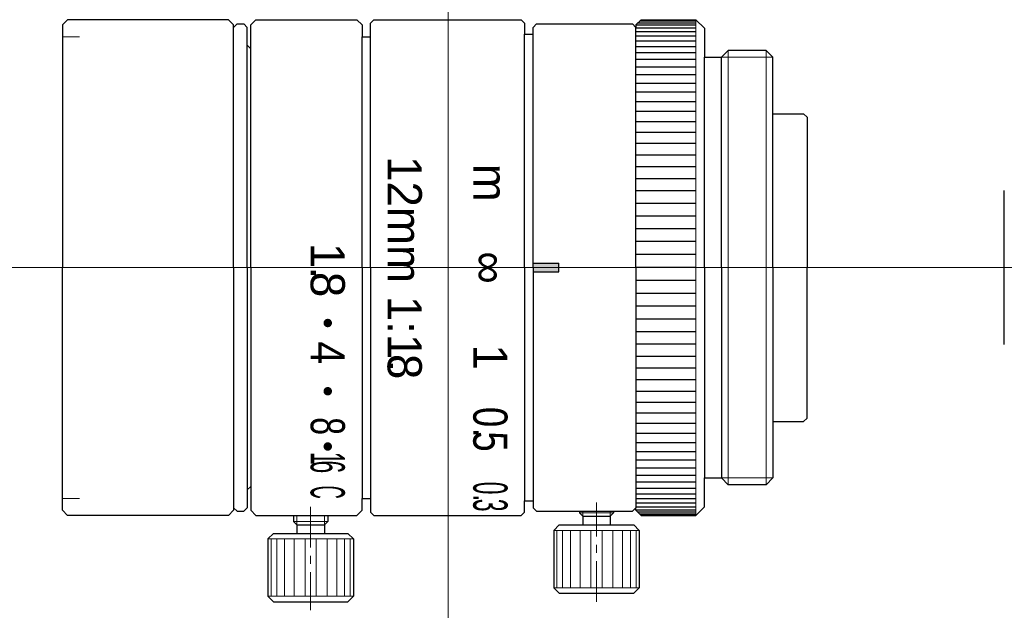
# Model space of a CAD drawing. Header units: millimetres. Extents: x 25 to 82.5, y 30 to 64.5.
import ezdxf
from ezdxf.enums import TextEntityAlignment as Align

# ---------------------------------------------------------------- set-up
doc = ezdxf.new("R2010")
doc.units = ezdxf.units.MM
doc.header["$LTSCALE"] = 0.25
doc.linetypes.add('CENTER', pattern=[50.8, 31.75, -6.35, 6.35, -6.35])
doc.layers.add('00_補助線', color=252, linetype='Continuous', lineweight=0, plot=False)
for name, color, linetype, lineweight in [('01_中心線', 1, 'CENTER', 20), ('03_寸法・文字', 50, 'Continuous', 20), ('iris＆image_circle', 7, 'Continuous', 30), ('画層1', 7, 'Continuous', 30)]:
    doc.layers.add(name, color=color, linetype=linetype, lineweight=lineweight)
doc.styles.add('VS Standard', font='txt', dxfattribs={"height": 3})

msp = doc.modelspace()

# ---------------------------------------------------------------- hatches: boundary and pattern name
at = {"layer": '03_寸法・文字'}
h = msp.add_hatch(color=256, dxfattribs=at)
h.dxf.hatch_style = 1
h.paths.add_polyline_path([(42.974, 47.006, 1), (42.974, 46.506, 1)])
h = msp.add_hatch(color=256, dxfattribs=at)
h.dxf.hatch_style = 1
h.paths.add_polyline_path([(42.974, 43.017, 1), (42.974, 42.517, 1)])
h = msp.add_hatch(color=256, dxfattribs=at)
h.dxf.hatch_style = 1
h.paths.add_polyline_path([(42.974, 39.783, 1), (42.974, 39.283, 1)])
at = {"layer": '画層1'}
h = msp.add_hatch(color=256, dxfattribs=at)
h.dxf.hatch_style = 1
h.paths.add_polyline_path([(56.475, 50.25), (54.975, 50.25), (54.975, 50), (56.475, 50)])
h.paths.add_polyline_path([(56.475, 50), (54.975, 50), (54.975, 49.75), (56.475, 49.75)])

# ---------------------------------------------------------------- linework, layer by layer
at = {"layer": '00_補助線', "lineweight": 20}
for p, q in [((28.474, 63.5), (27.474, 63.5)), ((28.474, 36.5), (27.474, 36.5))]:
    msp.add_line(p, q, dxfattribs=at)
at = {"layer": '00_補助線'}
for direction in [(0, 1), (1, 0)]:
    msp.add_xline((50, 50), direction, dxfattribs=at)
at = {"layer": '01_中心線'}
for p, q in [((41.478, 50), (24.974, 50)), ((45.962, 50), (44.447, 50)), ((51.21, 50), (48.947, 50)), ((82.501, 50), (54.474, 50))]:
    msp.add_line(p, q, dxfattribs=at)
at = {"layer": '01_中心線', "ltscale": 0.3}
for p, q in [((58.675, 30.45), (58.675, 36.25)), ((41.974, 36), (41.974, 29.95))]:
    msp.add_line(p, q, dxfattribs=at)
at = {"layer": 'iris＆image_circle'}
msp.add_line((82.501, 45.5), (82.501, 54.5), dxfattribs=at)
at = {"layer": '画層1'}
for p, q in [((27.474, 64.2), (27.774, 64.5)), ((37.174, 64.5), (27.774, 64.5)), ((37.174, 64.5), (37.474, 64.2)), ((38.474, 64.2), (38.774, 64.5)), ((38.774, 64.5), (44.674, 64.5)), ((44.974, 64.2), (44.674, 64.5)), ((45.474, 64.3), (45.674, 64.5)), ((45.674, 64.5), (54.274, 64.5)), ((54.274, 64.5), (54.474, 64.3)), ((60.975, 64.2), (61.275, 64.5)), ((64.475, 64.48), (61.255, 64.48)), ((61.275, 64.5), (64.475, 64.5)), ((64.475, 64.5), (64.975, 64)), ((27.474, 64.2), (27.474, 50)), ((37.474, 64.05), (37.674, 64.25)), ((37.474, 64.05), (37.474, 64.2)), ((37.474, 50), (37.474, 64.05)), ((37.674, 64.25), (38.074, 64.25)), ((38.274, 64.05), (38.074, 64.25)), ((38.274, 63), (38.274, 64.05)), ((38.474, 62.8), (38.474, 64.2)), ((44.974, 64.2), (44.974, 63.5)), ((45.474, 63.5), (45.474, 64.3)), ((54.474, 64.3), (54.474, 63.65)), ((54.975, 64.05), (55.175, 64.25)), ((54.975, 63.65), (54.975, 64.05)), ((55.175, 64.25), (60.775, 64.25)), ((60.775, 64.25), (60.975, 64.05)), ((60.975, 64.2), (60.975, 64.05)), ((64.475, 64.183), (60.975, 64.183)), ((60.975, 50), (60.975, 64.05)), ((64.475, 64.006), (60.975, 64.006)), ((64.475, 64.302), (61.077, 64.302)), ((64.475, 64.421), (61.195, 64.421)), ((64.975, 64), (64.975, 62.303)), ((44.974, 63.5), (45.474, 63.5)), ((44.974, 50), (44.974, 63.5)), ((45.474, 50), (45.474, 63.5)), ((54.474, 63.65), (54.975, 63.65)), ((54.474, 50), (54.474, 63.65)), ((54.975, 50), (54.975, 63.65)), ((64.475, 63.79), (60.975, 63.79)), ((64.475, 63.537), (60.975, 63.537)), ((38.474, 62.8), (38.274, 63)), ((38.274, 50), (38.274, 63)), ((38.474, 50), (38.474, 62.8)), ((64.475, 63.246), (60.975, 63.246)), ((64.475, 62.92), (60.975, 62.92)), ((64.475, 62.557), (60.975, 62.557)), ((64.475, 62.161), (60.975, 62.161)), ((64.975, 62.303), (65.975, 62.303)), ((64.975, 50), (64.975, 62.303)), ((65.975, 62.303), (66.372, 62.7)), ((65.975, 62.303), (65.975, 62.303)), ((65.975, 50), (65.975, 62.303)), ((68.578, 62.7), (66.372, 62.7)), ((68.975, 62.303), (68.578, 62.7)), ((68.975, 59), (68.975, 62.303)), ((64.475, 61.731), (60.975, 61.731)), ((64.475, 61.269), (60.975, 61.269)), ((64.475, 60.776), (60.975, 60.776)), ((64.475, 60.253), (60.975, 60.253)), ((64.475, 59.702), (60.975, 59.702)), ((64.475, 59.125), (60.975, 59.125)), ((68.975, 59), (70.778, 59)), ((68.975, 50), (68.975, 59)), ((70.778, 59), (70.978, 58.8)), ((70.978, 58.8), (70.978, 50)), ((64.475, 58.523), (60.975, 58.523)), ((64.475, 57.897), (60.975, 57.897)), ((64.475, 57.25), (60.975, 57.25)), ((64.475, 56.565), (60.975, 56.565)), ((64.475, 55.89), (60.975, 55.89)), ((64.475, 55.196), (60.975, 55.196)), ((64.475, 54.481), (60.975, 54.481)), ((64.475, 53.753), (60.975, 53.753)), ((64.475, 53.015), (60.975, 53.015)), ((64.475, 52.268), (60.975, 52.268)), ((64.475, 51.516), (60.975, 51.516)), ((64.475, 50.759), (60.975, 50.759)), ((54.975, 50.25), (56.475, 50.25)), ((56.475, 49.75), (56.475, 50.25)), ((27.474, 35.8), (27.474, 50)), ((37.474, 50), (37.474, 35.95)), ((38.274, 50), (38.274, 37)), ((38.474, 50), (38.474, 37.2)), ((44.974, 50), (44.974, 36.5)), ((45.474, 50), (45.474, 36.5)), ((54.474, 50), (54.474, 36.35)), ((54.975, 50), (54.975, 36.35)), ((54.975, 49.75), (56.475, 49.75)), ((60.975, 50), (60.975, 35.95)), ((64.475, 50), (60.975, 50)), ((64.975, 50), (64.975, 37.697)), ((65.975, 50), (65.975, 37.697)), ((68.975, 50), (68.975, 41)), ((70.978, 41.2), (70.978, 50)), ((64.475, 49.241), (60.975, 49.241)), ((64.475, 48.484), (60.975, 48.484)), ((64.475, 47.732), (60.975, 47.732)), ((64.475, 46.985), (60.975, 46.985)), ((64.475, 46.247), (60.975, 46.247)), ((64.475, 45.519), (60.975, 45.519)), ((64.475, 44.804), (60.975, 44.804)), ((64.475, 44.11), (60.975, 44.11)), ((64.475, 43.435), (60.975, 43.435)), ((64.475, 42.75), (60.975, 42.75)), ((64.475, 42.103), (60.975, 42.103)), ((64.475, 41.477), (60.975, 41.477)), ((64.475, 40.875), (60.975, 40.875)), ((68.975, 41), (70.778, 41)), ((68.975, 41), (68.975, 37.697)), ((70.778, 41), (70.978, 41.2)), ((64.475, 40.298), (60.975, 40.298)), ((64.475, 39.747), (60.975, 39.747)), ((64.475, 39.224), (60.975, 39.224)), ((64.475, 38.731), (60.975, 38.731)), ((64.475, 38.269), (60.975, 38.269)), ((64.475, 37.839), (60.975, 37.839)), ((64.475, 37.443), (60.975, 37.443)), ((64.975, 37.697), (65.975, 37.697)), ((64.975, 36), (64.975, 37.697)), ((65.975, 37.697), (65.975, 37.697)), ((65.975, 37.697), (66.372, 37.3)), ((68.975, 37.697), (68.578, 37.3)), ((38.474, 37.2), (38.274, 37)), ((38.274, 37), (38.274, 37)), ((38.274, 37), (38.274, 35.95)), ((38.474, 37.2), (38.474, 35.8)), ((64.475, 37.08), (60.975, 37.08)), ((68.578, 37.3), (66.372, 37.3)), ((44.974, 35.8), (44.974, 36.5)), ((44.974, 36.5), (45.474, 36.5)), ((45.474, 36.5), (45.474, 35.7)), ((54.474, 36.35), (54.975, 36.35)), ((54.474, 35.7), (54.474, 36.35)), ((54.975, 36.35), (54.975, 35.95)), ((64.475, 36.754), (60.975, 36.754)), ((64.475, 36.463), (60.975, 36.463)), ((27.474, 35.8), (27.774, 35.5)), ((37.174, 35.5), (37.474, 35.8)), ((37.474, 35.95), (37.674, 35.75)), ((37.474, 35.95), (37.474, 35.8)), ((37.674, 35.75), (38.074, 35.75)), ((38.274, 35.95), (38.074, 35.75)), ((38.474, 35.8), (38.774, 35.5)), ((44.974, 35.8), (44.674, 35.5)), ((45.474, 35.7), (45.674, 35.5)), ((54.274, 35.5), (54.474, 35.7)), ((54.975, 35.95), (55.175, 35.75)), ((55.175, 35.75), (60.775, 35.75)), ((57.675, 35.75), (57.675, 35.65)), ((59.675, 35.75), (59.675, 35.65)), ((60.775, 35.75), (60.975, 35.95)), ((64.475, 36.21), (60.975, 36.21)), ((64.475, 35.994), (60.975, 35.994)), ((60.975, 35.8), (60.975, 35.95)), ((64.475, 35.817), (60.975, 35.817)), ((60.975, 35.8), (61.275, 35.5)), ((64.475, 35.698), (61.077, 35.698)), ((64.475, 35.5), (64.975, 36)), ((37.174, 35.5), (27.774, 35.5)), ((38.774, 35.5), (44.674, 35.5)), ((40.974, 35.5), (40.974, 35.15)), ((41.174, 34.95), (40.974, 35.15)), ((42.974, 35.15), (42.774, 34.95)), ((42.974, 35.5), (42.974, 35.15)), ((45.674, 35.5), (54.274, 35.5)), ((57.875, 35.45), (57.675, 35.65)), ((57.875, 35.45), (57.875, 34.95)), ((57.875, 35.45), (59.475, 35.45)), ((59.475, 35.45), (59.675, 35.65)), ((59.475, 35.45), (59.475, 34.95)), ((64.475, 35.579), (61.195, 35.579)), ((64.475, 35.52), (61.255, 35.52)), ((61.275, 35.5), (64.475, 35.5)), ((41.174, 34.95), (41.174, 34.45)), ((41.174, 34.95), (42.774, 34.95)), ((42.774, 34.95), (42.774, 34.45)), ((56.5, 34.95), (56.175, 34.625)), ((56.175, 34.625), (56.175, 31.275)), ((56.5, 34.95), (60.85, 34.95)), ((60.85, 34.95), (61.175, 34.625)), ((61.175, 34.625), (61.175, 31.275)), ((39.799, 34.45), (39.474, 34.125)), ((39.474, 34.125), (39.474, 30.775)), ((39.799, 34.45), (44.149, 34.45)), ((44.149, 34.45), (44.474, 34.125)), ((44.474, 34.125), (44.474, 30.775)), ((56.5, 30.95), (56.175, 31.275)), ((60.85, 30.95), (61.175, 31.275)), ((39.799, 30.45), (39.474, 30.775)), ((44.149, 30.45), (44.474, 30.775)), ((56.5, 30.95), (60.85, 30.95)), ((39.799, 30.45), (44.149, 30.45))]:
    msp.add_line(p, q, dxfattribs=at)
at = {"layer": '画層1', "lineweight": 9}
for p, q in [((64.475, 50), (64.475, 64.5)), ((66.372, 50), (66.372, 62.7)), ((68.578, 50), (68.578, 62.7)), ((64.475, 50), (64.475, 35.5)), ((66.372, 50), (66.372, 37.3)), ((68.578, 50), (68.578, 37.3)), ((40.974, 35.15), (42.974, 35.15)), ((57.675, 35.65), (59.675, 35.65)), ((56.175, 34.625), (61.175, 34.625)), ((56.365, 31.275), (56.365, 34.625)), ((56.691, 31.275), (56.691, 34.625)), ((57.153, 31.275), (57.153, 34.625)), ((57.718, 31.275), (57.718, 34.625)), ((58.348, 31.275), (58.348, 34.625)), ((59.001, 31.275), (59.001, 34.625)), ((59.631, 31.275), (59.631, 34.625)), ((60.197, 31.275), (60.197, 34.625)), ((60.658, 31.275), (60.658, 34.625)), ((60.984, 31.275), (60.984, 34.625)), ((39.474, 34.125), (44.474, 34.125)), ((39.664, 30.775), (39.664, 34.125)), ((39.991, 30.775), (39.991, 34.125)), ((40.452, 30.775), (40.452, 34.125)), ((41.017, 30.775), (41.017, 34.125)), ((41.648, 30.775), (41.648, 34.125)), ((42.3, 30.775), (42.3, 34.125)), ((42.931, 30.775), (42.931, 34.125)), ((43.496, 30.775), (43.496, 34.125)), ((43.957, 30.775), (43.957, 34.125)), ((44.284, 30.775), (44.284, 34.125)), ((56.175, 31.275), (61.175, 31.275)), ((39.474, 30.775), (44.474, 30.775))]:
    msp.add_line(p, q, dxfattribs=at)
at = {"layer": '画層1', "lineweight": 20}
for p, q in [((68.975, 62.303), (65.975, 62.303)), ((68.975, 37.697), (65.975, 37.697)), ((57.875, 35.75), (57.875, 35.45)), ((59.475, 35.75), (59.475, 35.45)), ((41.174, 35.5), (41.174, 34.95)), ((42.774, 35.5), (42.774, 34.95))]:
    msp.add_line(p, q, dxfattribs=at)

# ---------------------------------------------------------------- texts
at = {"layer": '03_寸法・文字', "style": 'VS Standard'}
for s, p in [('12mm 1:1.', (48.469, 50.205)), ('m', (53.474, 54.959)), ('1', (43.969, 50.699)), ('∞', (53.474, 50)), ('.', (43.973, 49.691)), ('8', (43.973, 49.005)), ('1', (53.474, 44.76)), ('8', (48.469, 44.206))]:
    msp.add_text(s, height=2, rotation=270, dxfattribs=at).set_placement(p, align=Align.TOP_CENTER)
for s, width, p in [('4', 0.9, (43.969, 45.017)), ('0', 0.8, (53.474, 41.254)), ('8', 0.7, (43.974, 40.725)), ('.', 0.8, (53.473, 40.345)), ('5', 0.8, (53.474, 39.825)), ('6', 0.5, (43.97, 38.343)), ('1', 0.5, (43.974, 38.842)), ('0', 0.5, (53.474, 37.101)), ('C', 0.4, (43.969, 36.859)), ('.', 0.5, (53.473, 36.529)), ('3', 0.5, (53.473, 36.1))]:
    msp.add_text(s, height=2, rotation=270, dxfattribs=dict(at, width=width)).set_placement(p, align=Align.TOP_CENTER)

doc.saveas('drawing.dxf')
